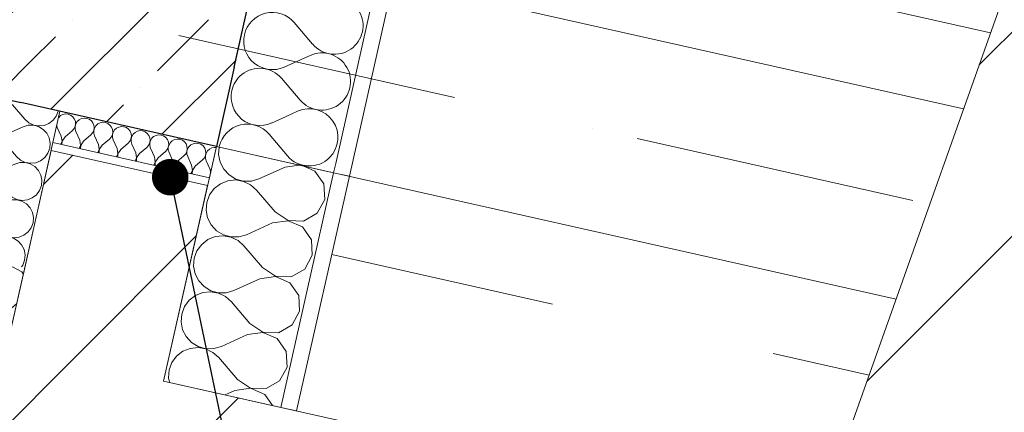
# Model space of a CAD drawing. Header units: millimetres. Extents: x -7213913 to -6930525, y 6129472 to 6355042.
# Tile 204 of 214: x -7184854 to -7183626, y 6173117 to 6173607. Entities that reach past the tile are written whole.
import ezdxf
from ezdxf.enums import TextEntityAlignment as Align

# ---------------------------------------------------------------- set-up
doc = ezdxf.new("R2010")
doc.units = ezdxf.units.MM
doc.header["$MEASUREMENT"] = 0
doc.linetypes.add('Штриховая', pattern=[564.444447, 282.222223, -282.222223])
doc.linetypes.add('Штрихпунктирная', pattern=[670.277762, 352.777767, -176.388884, 0, -141.111112])
for name, color, linetype, lineweight in [('0_Ном._пера__1', 7, 'Continuous', 0), ('АР-Стены_внешние_.АР_Ном._пера__1', 7, 'Continuous', 0), ('АР-Стены_внешние_.АР_Ном._пера__120', 7, 'Continuous', 0), ('АР-Стены_внутренние_пилоны.АР_Ном._пера__1', 7, 'Continuous', 15), ('АР-Чертеж-Оси_Осевые размеры.АР_Ном._пера__120', 7, 'Continuous', 0), ('АР-Чертеж-Размеры.АР_Ном._пера__1', 7, 'Continuous', 0)]:
    doc.layers.add(name, color=color, linetype=linetype, lineweight=lineweight)
for name, color, linetype in [('АР-Стены_внешние_.АР', 7, 'Continuous'), ('АР-Стены_внутренние_пилоны.АР', 7, 'Continuous'), ('АР-Чертеж-Оси_Осевые размеры.АР', 7, 'Continuous')]:
    doc.layers.add(name, color=color, linetype=linetype)
doc.styles.add('РЎР“Р•РќР•Р\xa0Р\x98Р\xa0_РЎРўР\x98Р›Р¬_5', font='GOTHIC.TTF')
doc.dimstyles.new('СГЕНЕРИР_СТИЛЬ__7', dxfattribs={"dimtxt": 0.18, "dimasz": 91.2, "dimexe": 0.18, "dimexo": 0.0625, "dimgap": 0, "dimtad": 0, "dimtih": 1, "dimtoh": 1, "dimdec": 4, "dimzin": 0, "dimdsep": 46, "dimcen": 0.09, "dimadec": 0, "dimazin": 0, "dimtfac": 1, "dimtdec": 4, "dimtmove": 0, "dimatfit": 3, "dimldrblk": 'ARROWHEAD_11', "dimfxl": 1, "dimtolj": 1, "dimtzin": 0, "dimarcsym": 0})
pattern_1 = [(45, (-6566190.34, 6562677.8), (-84.852814, 84.852814), []), (45, (-6566232.77, 6562720.22), (-84.852814, 84.852814), [90, -30, 0, -30])]
pattern_2 = [(45, (-6566190.34, 6563027.8), (-111.369318, 111.369318), [0, -105, 0, -157.5]), (110, (-6565840.34, 6563027.8), (148.001588, 53.868173), [0, -77, 0, -133])]
pattern_3 = [(45, (-6566190.34, 6562677.8), (-127.279217, 127.279217), [])]

# ---------------------------------------------------------------- blocks, each defined once
blk = doc.blocks.new('Стена_203_10', base_point=(-7187679.3, 6174266.1))
at = {"layer": 'АР-Стены_внутренние_пилоны.АР', "linetype": 'Continuous', "lineweight": 0, "true_color": 0x000000}
h = blk.add_hatch(dxfattribs=at)
h.set_pattern_fill('ЖЕЛЕЗОБЕТОН__PROJECT__000A', color=18, style=0, pattern_type=2)
h.set_pattern_definition(pattern_1)
h.paths.add_polyline_path([(-7187529.9, 6174360.7), (-7187584.7, 6174116.8), (-7184852.7, 6173503.2), (-7184798, 6173747.1)])
at = {"layer": 'АР-Стены_внутренние_пилоны.АР_Ном._пера__1', "color": 7, "linetype": 'Continuous', "lineweight": 30, "flags": 128}
blk.add_lwpolyline([(-7187584.7, 6174116.8), (-7184852.7, 6173503.2)], dxfattribs=at)
blk = doc.blocks.new('*X509', base_point=(-6566190.3, 6562677.8))
at = {"layer": 'АР-Стены_внешние_.АР_Ном._пера__1', "color": 7, "linetype": 'Continuous', "lineweight": 0}
for p, q in [((-7184521.9, 6173485.9), (-7184540, 6173477.7)), ((-7184520, 6173436.6), (-7184543.1, 6173463.8))]:
    blk.add_line(p, q, dxfattribs=at)
for centre, start, end in [((-7184554.7, 6173510.3), 128.8427, 167.3417), ((-7184554.7, 6173510.3), 167.3417, 294.2116), ((-7184570.3, 6173440.6), 40.4718, 167.3417), ((-7184570.3, 6173440.6), 167.3417, 168.5974), ((-7184492.8, 6173459.8), 220.4718, 314.9141), ((-7184508.4, 6173390.1), 65.3265, 89.3572)]:
    blk.add_arc(centre, 35.7, start, end, dxfattribs=at)
blk = doc.blocks.new('*X511', base_point=(-6566190.3, 6562677.8))
at = {"layer": 'АР-Стены_внешние_.АР_Ном._пера__1', "color": 7, "linetype": 'Continuous', "lineweight": 0}
for p, q in [((-7184488.7, 6173576), (-7184511.8, 6173603.2)), ((-7184491.8, 6173562), (-7184524.4, 6173547.4)), ((-7184504.3, 6173506.3), (-7184527.5, 6173533.5)), ((-7184507.4, 6173492.4), (-7184521.9, 6173485.9))]:
    blk.add_line(p, q, dxfattribs=at)
for centre, start, end in [((-7184461.5, 6173599.2), 220.4718, 114.2116), ((-7184539, 6173580), 40.4718, 167.3417), ((-7184539, 6173580), 167.3417, 294.2116), ((-7184477.1, 6173529.5), 220.4718, 114.2116), ((-7184554.7, 6173510.3), 40.4718, 128.8427), ((-7184492.8, 6173459.8), 314.9141, 114.2116)]:
    blk.add_arc(centre, 35.7, start, end, dxfattribs=at)
blk = doc.blocks.new('Стена_204_10', base_point=(-7184703.4, 6173597.8))
at = {"layer": 'АР-Стены_внешние_.АР', "linetype": 'Continuous', "lineweight": 0, "true_color": 0x000000}
h = blk.add_hatch(dxfattribs=at)
h.set_pattern_fill('ШТУКАТУРКА__ГИПС_01_000A', color=18, style=0, pattern_type=2)
h.set_pattern_definition(pattern_2)
h.paths.add_polyline_path([(-7183033.7, 6179776.9), (-7184459.9, 6173427.2), (-7184442.9, 6173411.2), (-7183014.2, 6179772.5)])
h = blk.add_hatch(dxfattribs=at)
h.set_pattern_fill('ЖЕЛЕЗОБЕТОН__PROJECT__000A', color=18, style=0, pattern_type=2)
h.set_pattern_definition(pattern_1)
h.paths.add_polyline_path([(-7184586.6, 6173547.2), (-7184798, 6173747.1), (-7184852.7, 6173503.2), (-7184608.8, 6173448.4)])
h = blk.add_hatch(dxfattribs=at)
h.set_pattern_fill('ЖЕЛЕЗОБЕТОН__PROJECT__000A', color=18, style=0, pattern_type=2)
h.set_pattern_definition(pattern_1)
h.paths.add_polyline_path([(-7184798, 6173747.1), (-7184586.6, 6173547.2), (-7184554, 6173692.4)])
h = blk.add_hatch(dxfattribs=at)
h.set_pattern_fill('ШТУКАТУРКА__ГИПС_01_000A', color=18, style=0, pattern_type=2)
h.set_pattern_definition(pattern_2)
h.paths.add_polyline_path([(-7184459.9, 6173427.2), (-7184462.5, 6173415.6), (-7184442.9, 6173411.2)])
at = {"layer": 'АР-Стены_внешние_.АР_Ном._пера__1', "color": 7, "linetype": 'Continuous', "lineweight": 0}
blk.add_line((-7184459.9, 6173427.2), (-7183066.6, 6179630.6), dxfattribs=at)
at = {"layer": 'АР-Стены_внешние_.АР_Ном._пера__1', "color": 7, "linetype": 'Continuous', "lineweight": 30}
blk.add_line((-7184586.6, 6173547.2), (-7184554, 6173692.4), dxfattribs=at)
at = {"layer": 'АР-Стены_внешние_.АР_Ном._пера__1', "color": 7, "linetype": 'Continuous', "lineweight": 0, "flags": 128}
blk.add_lwpolyline([(-7184442.9, 6173411.2), (-7183009.8, 6179792)], dxfattribs=at)
at = {"layer": 'АР-Стены_внутренние_пилоны.АР_Ном._пера__1', "color": 7, "linetype": 'Continuous', "lineweight": 30}
blk.add_line((-7184586.6, 6173547.2), (-7184608.8, 6173448.4), dxfattribs=at)
at = {"layer": 'АР-Стены_внутренние_пилоны.АР_Ном._пера__1', "color": 7, "linetype": 'Continuous', "lineweight": 0}
blk.add_line((-7184459.9, 6173427.2), (-7184462.5, 6173415.6), dxfattribs=at)
at = {"layer": 'АР-Стены_внутренние_пилоны.АР_Ном._пера__1', "color": 7, "linetype": 'Continuous', "lineweight": 30, "flags": 128}
blk.add_lwpolyline([(-7184608.8, 6173448.4), (-7184852.7, 6173503.2)], dxfattribs=at)
at = {"layer": 'АР-Стены_внутренние_пилоны.АР_Ном._пера__1', "color": 7, "linetype": 'Continuous', "lineweight": 0, "flags": 128}
for points in [[(-7184462.5, 6173415.6), (-7184608.8, 6173448.4)], [(-7184442.9, 6173411.2), (-7184462.5, 6173415.6)]]:
    blk.add_lwpolyline(points, dxfattribs=at)
at = {"layer": 'АР-Стены_внешние_.АР', "color": 7, "lineweight": 0}
for name in ['*X511', '*X509']:
    blk.add_blockref(name, (-6566190.3, 6562677.8), dxfattribs=at)
blk = doc.blocks.new('Стена_381_10', base_point=(-7183451.7, 6173829.4))
at = {"layer": 'АР-Стены_внешние_.АР', "linetype": 'Continuous', "lineweight": 0, "true_color": 0x000000}
h = blk.add_hatch(dxfattribs=at)
h.set_pattern_fill('БЛОКИ_БЕТОННЫЕ_ЭФФЕКТИВН_28', color=18, style=0, pattern_type=2)
h.set_pattern_definition(pattern_3)
h.paths.add_polyline_path([(-7183665.1, 6172929), (-7183357.5, 6173796), (-7183545.9, 6173862.9), (-7183861.6, 6172973.2)])
at = {"layer": 'АР-Стены_внешние_.АР_Ном._пера__1', "color": 7, "linetype": 'Continuous', "lineweight": 15, "flags": 128}
blk.add_lwpolyline([(-7183545.9, 6173862.9), (-7183861.6, 6172973.2)], dxfattribs=at)
blk = doc.blocks.new('Стена_383_10', base_point=(-7185998.3, 6173350.6))
at = {"layer": 'АР-Стены_внешние_.АР', "linetype": 'Continuous', "lineweight": 0, "true_color": 0x000000}
h = blk.add_hatch(dxfattribs=at)
h.set_pattern_fill('БЛОКИ_БЕТОННЫЕ_ЭФФЕКТИВН_28', color=18, style=0, pattern_type=2)
h.set_pattern_definition(pattern_3)
h.paths.add_polyline_path([(-7185976.4, 6173448.1), (-7186020.2, 6173253), (-7183929, 6172783.3), (-7183861.6, 6172973.2)])
at = {"layer": 'АР-Стены_внешние_.АР_Ном._пера__1', "color": 7, "linetype": 'Continuous', "lineweight": 15, "flags": 128}
blk.add_lwpolyline([(-7183861.6, 6172973.2), (-7184674.6, 6173155.7)], dxfattribs=at)
blk = doc.blocks.new('Стена_402_10', base_point=(-7184891.6, 6173102))
at = {"layer": 'АР-Стены_внешние_.АР', "linetype": 'Continuous', "lineweight": 0, "true_color": 0x000000}
h = blk.add_hatch(dxfattribs=at)
h.set_pattern_fill('БЛОКИ_БЕТОННЫЕ_ЭФФЕКТИВН_28', color=18, style=0, pattern_type=2)
h.set_pattern_definition(pattern_3)
h.paths.add_polyline_path([(-7184674.6, 6173155.7), (-7184619.8, 6173399.6), (-7184814.9, 6173443.5), (-7184869.7, 6173199.6)])
at = {"layer": 'АР-Стены_внешние_.АР_Ном._пера__1', "color": 7, "linetype": 'Continuous', "lineweight": 15, "flags": 128}
for points in [[(-7184814.9, 6173443.5), (-7184869.7, 6173199.6)], [(-7184619.8, 6173399.6), (-7184814.9, 6173443.5)], [(-7184674.6, 6173155.7), (-7184619.8, 6173399.6)]]:
    blk.add_lwpolyline(points, dxfattribs=at)
blk = doc.blocks.new('*X824', base_point=(-6566190.3, 6562677.8))
at = {"layer": 'АР-Стены_внешние_.АР_Ном._пера__1', "color": 7, "linetype": 'Continuous', "lineweight": 0}
for p, q in [((-7184605.2, 6173447.6), (-7184606, 6173438.6)), ((-7184606, 6173438.6), (-7184604.1, 6173428.9)), ((-7184604.1, 6173428.9), (-7184599.6, 6173420.1)), ((-7184505.5, 6173425.2), (-7184523.1, 6173422.7)), ((-7184485.9, 6173417.8), (-7184500.6, 6173424.1)), ((-7184599.6, 6173420.1), (-7184592.9, 6173412.9)), ((-7184592.9, 6173412.9), (-7184584.5, 6173407.8)), ((-7184523.1, 6173422.7), (-7184555.7, 6173408)), ((-7184474.7, 6173401.8), (-7184485.9, 6173417.8)), ((-7184603.7, 6173401.9), (-7184611.5, 6173395.9)), ((-7184594.5, 6173405.6), (-7184603.7, 6173401.9)), ((-7184584.7, 6173406.6), (-7184594.5, 6173405.6)), ((-7184575, 6173404.9), (-7184584.7, 6173406.6)), ((-7184584.5, 6173407.8), (-7184575, 6173405.2)), ((-7184575, 6173405.2), (-7184565.1, 6173405.3)), ((-7184566.2, 6173400.6), (-7184575, 6173404.9)), ((-7184558.8, 6173394.1), (-7184566.2, 6173400.6)), ((-7184565.1, 6173405.3), (-7184555.7, 6173408)), ((-7184473.6, 6173382.3), (-7184474.7, 6173401.8)), ((-7184617.3, 6173387.9), (-7184620.8, 6173378.7)), ((-7184611.5, 6173395.9), (-7184617.3, 6173387.9)), ((-7184535.6, 6173366.9), (-7184558.8, 6173394.1)), ((-7184620.8, 6173378.7), (-7184621.6, 6173368.9)), ((-7184482.9, 6173365.1), (-7184473.6, 6173382.3)), ((-7184621.6, 6173368.9), (-7184619.7, 6173359.2)), ((-7184535.6, 6173366.9), (-7184519.4, 6173356.1)), ((-7184499.9, 6173355.4), (-7184482.9, 6173365.1)), ((-7184619.7, 6173359.2), (-7184615.2, 6173350.5)), ((-7184615.2, 6173350.5), (-7184608.5, 6173343.2)), ((-7184538.7, 6173353), (-7184571.3, 6173338.3)), ((-7184519.4, 6173355.8), (-7184538.7, 6173353)), ((-7184519.4, 6173356.1), (-7184499.9, 6173355.4)), ((-7184501.5, 6173348.1), (-7184519.4, 6173355.8)), ((-7184608.5, 6173343.2), (-7184600.1, 6173338.1)), ((-7184600.1, 6173338.1), (-7184590.6, 6173335.5)), ((-7184580.8, 6173335.6), (-7184571.3, 6173338.3)), ((-7184490.3, 6173332.1), (-7184501.5, 6173348.1)), ((-7184627.1, 6173326.2), (-7184633, 6173318.3)), ((-7184619.3, 6173332.2), (-7184627.1, 6173326.2)), ((-7184610.2, 6173335.9), (-7184619.3, 6173332.2)), ((-7184600.4, 6173336.9), (-7184610.2, 6173335.9)), ((-7184590.7, 6173335.2), (-7184600.4, 6173336.9)), ((-7184581.8, 6173330.9), (-7184590.7, 6173335.2)), ((-7184590.6, 6173335.5), (-7184580.8, 6173335.6)), ((-7184574.4, 6173324.4), (-7184581.8, 6173330.9)), ((-7184489.3, 6173312.6), (-7184490.3, 6173332.1)), ((-7184633, 6173318.3), (-7184636.5, 6173309)), ((-7184551.3, 6173297.2), (-7184574.4, 6173324.4)), ((-7184636.5, 6173309), (-7184637.3, 6173299.2)), ((-7184498.6, 6173295.4), (-7184489.3, 6173312.6)), ((-7184637.3, 6173299.2), (-7184635.4, 6173289.5)), ((-7184635.4, 6173289.5), (-7184630.9, 6173280.8)), ((-7184551.3, 6173297.2), (-7184535, 6173286.4)), ((-7184515.5, 6173285.7), (-7184498.6, 6173295.4)), ((-7184630.9, 6173280.8), (-7184624.2, 6173273.5)), ((-7184554.4, 6173283.3), (-7184587, 6173268.6)), ((-7184535.1, 6173286.1), (-7184554.4, 6173283.3)), ((-7184517.2, 6173278.4), (-7184535.1, 6173286.1)), ((-7184535, 6173286.4), (-7184515.5, 6173285.7)), ((-7184506, 6173262.4), (-7184517.2, 6173278.4)), ((-7184625.9, 6173266.2), (-7184635, 6173262.5)), ((-7184616.1, 6173267.2), (-7184625.9, 6173266.2)), ((-7184624.2, 6173273.5), (-7184615.8, 6173268.4)), ((-7184606.3, 6173265.5), (-7184616.1, 6173267.2)), ((-7184615.8, 6173268.4), (-7184606.3, 6173265.8)), ((-7184606.3, 6173265.8), (-7184596.4, 6173265.9)), ((-7184597.5, 6173261.2), (-7184606.3, 6173265.5)), ((-7184596.4, 6173265.9), (-7184587, 6173268.6)), ((-7184642.8, 6173256.5), (-7184648.6, 6173248.6)), ((-7184635, 6173262.5), (-7184642.8, 6173256.5)), ((-7184590.1, 6173254.7), (-7184597.5, 6173261.2)), ((-7184566.9, 6173227.5), (-7184590.1, 6173254.7)), ((-7184504.9, 6173242.9), (-7184506, 6173262.4)), ((-7184648.6, 6173248.6), (-7184652.1, 6173239.3)), ((-7184514.2, 6173225.7), (-7184504.9, 6173242.9)), ((-7184652.1, 6173239.3), (-7184652.9, 6173229.5)), ((-7184652.9, 6173229.5), (-7184651, 6173219.8)), ((-7184566.9, 6173227.5), (-7184550.7, 6173216.7)), ((-7184651, 6173219.8), (-7184646.6, 6173211.1)), ((-7184550.7, 6173216.4), (-7184570, 6173213.6)), ((-7184550.7, 6173216.7), (-7184531.2, 6173216)), ((-7184532.8, 6173208.7), (-7184550.7, 6173216.4)), ((-7184531.2, 6173216), (-7184514.2, 6173225.7)), ((-7184646.6, 6173211.1), (-7184639.9, 6173203.8)), ((-7184639.9, 6173203.8), (-7184631.4, 6173198.7)), ((-7184570, 6173213.6), (-7184602.6, 6173198.9)), ((-7184521.6, 6173192.7), (-7184532.8, 6173208.7)), ((-7184650.7, 6173192.8), (-7184658.4, 6173186.8)), ((-7184641.5, 6173196.5), (-7184650.7, 6173192.8)), ((-7184631.7, 6173197.5), (-7184641.5, 6173196.5)), ((-7184622, 6173195.8), (-7184631.7, 6173197.5)), ((-7184631.4, 6173198.7), (-7184621.9, 6173196.1)), ((-7184613.1, 6173191.5), (-7184622, 6173195.8)), ((-7184621.9, 6173196.1), (-7184612.1, 6173196.2)), ((-7184605.8, 6173185), (-7184613.1, 6173191.5)), ((-7184612.1, 6173196.2), (-7184602.6, 6173198.9)), ((-7184520.6, 6173173.2), (-7184521.6, 6173192.7)), ((-7184664.3, 6173178.9), (-7184667.8, 6173169.6)), ((-7184658.4, 6173186.8), (-7184664.3, 6173178.9)), ((-7184582.6, 6173157.8), (-7184605.8, 6173185)), ((-7184667.8, 6173169.6), (-7184668.6, 6173159.8)), ((-7184529.9, 6173156), (-7184520.6, 6173173.2)), ((-7184668.6, 6173159.8), (-7184667.5, 6173154.2)), ((-7184582.6, 6173157.8), (-7184566.3, 6173147)), ((-7184546.8, 6173146.3), (-7184529.9, 6173156)), ((-7184585.7, 6173143.9), (-7184597.7, 6173138.5)), ((-7184566.4, 6173146.7), (-7184585.7, 6173143.9)), ((-7184548.5, 6173139), (-7184566.4, 6173146.7)), ((-7184566.3, 6173147), (-7184546.8, 6173146.3)), ((-7184538.9, 6173125.3), (-7184548.5, 6173139))]:
    blk.add_line(p, q, dxfattribs=at)
blk = doc.blocks.new('Стена_403_10', base_point=(-7184601.4, 6173139.3))
at = {"layer": 'АР-Стены_внешние_.АР', "linetype": 'Continuous', "lineweight": 0, "true_color": 0x000000}
h = blk.add_hatch(dxfattribs=at)
h.set_pattern_fill('ШТУКАТУРКА__ГИПС_01_000A', color=18, style=0, pattern_type=2)
h.set_pattern_definition(pattern_2)
h.paths.add_polyline_path([(-7184508.7, 6173118.5), (-7184442.9, 6173411.2), (-7184462.5, 6173415.6), (-7184528.2, 6173122.9)])
at = {"layer": 'АР-Стены_внешние_.АР_Ном._пера__1', "color": 7, "linetype": 'Continuous', "lineweight": 0}
blk.add_line((-7184528.2, 6173122.9), (-7184462.5, 6173415.6), dxfattribs=at)
at = {"layer": 'АР-Стены_внешние_.АР_Ном._пера__1', "color": 7, "linetype": 'Continuous', "lineweight": 0, "flags": 128}
for points in [[(-7184608.8, 6173448.4), (-7184674.6, 6173155.7)], [(-7184462.5, 6173415.6), (-7184608.8, 6173448.4)], [(-7184442.9, 6173411.2), (-7184462.5, 6173415.6)], [(-7184508.7, 6173118.5), (-7184442.9, 6173411.2)], [(-7184528.2, 6173122.9), (-7184674.6, 6173155.7)], [(-7184508.7, 6173118.5), (-7184528.2, 6173122.9)]]:
    blk.add_lwpolyline(points, dxfattribs=at)
at = {"layer": 'АР-Стены_внешние_.АР', "color": 7, "lineweight": 0}
blk.add_blockref('*X824', (-6566190.3, 6562677.8), dxfattribs=at)
blk = doc.blocks.new('*X832', base_point=(-6566190.3, 6562677.8))
at = {"layer": 'АР-Стены_внешние_.АР_Ном._пера__1', "color": 7, "linetype": 'Continuous', "lineweight": 0}
for p, q in [((-7184803.2, 6173486.9), (-7184805.6, 6173484.7)), ((-7184800.3, 6173488.4), (-7184803.2, 6173486.9)), ((-7184797.1, 6173489), (-7184800.3, 6173488.4)), ((-7184793.8, 6173488.8), (-7184797.1, 6173489)), ((-7184790.7, 6173487.6), (-7184793.8, 6173488.8)), ((-7184788.1, 6173485.6), (-7184790.7, 6173487.6)), ((-7184786.1, 6173483), (-7184788.1, 6173485.6)), ((-7184807.9, 6173474.6), (-7184807.3, 6173472.3)), ((-7184805.6, 6173484.7), (-7184805.7, 6173484.6)), ((-7184786.5, 6173470.5), (-7184785.1, 6173473.5)), ((-7184784.8, 6173480), (-7184786.1, 6173483)), ((-7184785.1, 6173473.5), (-7184784.5, 6173476.7)), ((-7184784.1, 6173476.6), (-7184785, 6173473.5)), ((-7184785, 6173473.5), (-7184784.9, 6173470.2)), ((-7184784.5, 6173476.7), (-7184784.8, 6173480)), ((-7184782.4, 6173479.4), (-7184784.1, 6173476.6)), ((-7184780, 6173481.7), (-7184782.4, 6173479.4)), ((-7184777.1, 6173483.2), (-7184780, 6173481.7)), ((-7184773.8, 6173483.8), (-7184777.1, 6173483.2)), ((-7184770.6, 6173483.5), (-7184773.8, 6173483.8)), ((-7184767.5, 6173482.4), (-7184770.6, 6173483.5)), ((-7184764.8, 6173480.4), (-7184767.5, 6173482.4)), ((-7184762.8, 6173477.8), (-7184764.8, 6173480.4)), ((-7184761.6, 6173474.8), (-7184762.8, 6173477.8)), ((-7184761.3, 6173471.5), (-7184761.6, 6173474.8)), ((-7184759.2, 6173474.2), (-7184760.9, 6173471.4)), ((-7184756.8, 6173476.5), (-7184759.2, 6173474.2)), ((-7184753.8, 6173478), (-7184756.8, 6173476.5)), ((-7184750.6, 6173478.6), (-7184753.8, 6173478)), ((-7184747.3, 6173478.3), (-7184750.6, 6173478.6)), ((-7184744.3, 6173477.2), (-7184747.3, 6173478.3)), ((-7184741.6, 6173475.2), (-7184744.3, 6173477.2)), ((-7184739.6, 6173472.6), (-7184741.6, 6173475.2)), ((-7184727.4, 6173473.4), (-7184730.6, 6173472.7)), ((-7184724.1, 6173473.1), (-7184727.4, 6173473.4)), ((-7184802.4, 6173461.4), (-7184807.3, 6173472.3)), ((-7184801.4, 6173455), (-7184802.4, 6173461.4)), ((-7184797.7, 6173460.4), (-7184788.7, 6173468.1)), ((-7184788.7, 6173468.1), (-7184786.5, 6173470.5)), ((-7184784.9, 6173470.2), (-7184784, 6173467)), ((-7184779.1, 6173456.2), (-7184784, 6173467)), ((-7184774.5, 6173455.1), (-7184765.4, 6173462.9)), ((-7184765.4, 6173462.9), (-7184763.3, 6173465.3)), ((-7184763.3, 6173465.3), (-7184761.8, 6173468.3)), ((-7184761.8, 6173468.3), (-7184761.3, 6173471.5)), ((-7184760.9, 6173471.4), (-7184761.7, 6173468.3)), ((-7184761.7, 6173468.3), (-7184761.7, 6173465)), ((-7184761.7, 6173465), (-7184760.8, 6173461.8)), ((-7184755.9, 6173451), (-7184760.8, 6173461.8)), ((-7184740, 6173460.1), (-7184738.6, 6173463.1)), ((-7184738.4, 6173469.6), (-7184739.6, 6173472.6)), ((-7184738.6, 6173463.1), (-7184738, 6173466.3)), ((-7184737.6, 6173466.2), (-7184738.5, 6173463)), ((-7184738.5, 6173463), (-7184738.5, 6173459.8)), ((-7184738, 6173466.3), (-7184738.4, 6173469.6)), ((-7184735.9, 6173469), (-7184737.6, 6173466.2)), ((-7184733.5, 6173471.2), (-7184735.9, 6173469)), ((-7184730.6, 6173472.7), (-7184733.5, 6173471.2)), ((-7184721, 6173471.9), (-7184724.1, 6173473.1)), ((-7184718.4, 6173470), (-7184721, 6173471.9)), ((-7184716.4, 6173467.4), (-7184718.4, 6173470)), ((-7184715.2, 6173464.3), (-7184716.4, 6173467.4)), ((-7184715.4, 6173457.8), (-7184714.8, 6173461.1)), ((-7184714.4, 6173461), (-7184715.3, 6173457.8)), ((-7184714.8, 6173461.1), (-7184715.2, 6173464.3)), ((-7184712.7, 6173463.8), (-7184714.4, 6173461)), ((-7184710.3, 6173466), (-7184712.7, 6173463.8)), ((-7184707.4, 6173467.5), (-7184710.3, 6173466)), ((-7184704.1, 6173468.2), (-7184707.4, 6173467.5)), ((-7184700.9, 6173467.9), (-7184704.1, 6173468.2)), ((-7184697.8, 6173466.7), (-7184700.9, 6173467.9)), ((-7184695.2, 6173464.8), (-7184697.8, 6173466.7)), ((-7184693.1, 6173462.2), (-7184695.2, 6173464.8)), ((-7184691.9, 6173459.1), (-7184693.1, 6173462.2)), ((-7184684.1, 6173462.3), (-7184687.1, 6173460.8)), ((-7184680.9, 6173462.9), (-7184684.1, 6173462.3)), ((-7184677.6, 6173462.7), (-7184680.9, 6173462.9)), ((-7184674.6, 6173461.5), (-7184677.6, 6173462.7)), ((-7184671.9, 6173459.6), (-7184674.6, 6173461.5)), ((-7184803.1, 6173451.1), (-7184801.4, 6173455)), ((-7184801.3, 6173454.9), (-7184801.5, 6173450.7)), ((-7184797.7, 6173460.4), (-7184801.3, 6173454.9)), ((-7184779.9, 6173445.9), (-7184778.2, 6173449.7)), ((-7184778.2, 6173449.7), (-7184779.1, 6173456.2)), ((-7184778.1, 6173449.7), (-7184778.2, 6173445.5)), ((-7184774.5, 6173455.1), (-7184778.1, 6173449.7)), ((-7184755, 6173444.5), (-7184755.9, 6173451)), ((-7184751.3, 6173449.9), (-7184754.9, 6173444.5)), ((-7184751.3, 6173449.9), (-7184742.2, 6173457.6)), ((-7184742.2, 6173457.6), (-7184740, 6173460.1)), ((-7184738.5, 6173459.8), (-7184737.6, 6173456.6)), ((-7184732.7, 6173445.7), (-7184737.6, 6173456.6)), ((-7184728, 6173444.7), (-7184719, 6173452.4)), ((-7184719, 6173452.4), (-7184716.8, 6173454.9)), ((-7184716.8, 6173454.9), (-7184715.4, 6173457.8)), ((-7184715.3, 6173457.8), (-7184715.3, 6173454.5)), ((-7184715.3, 6173454.5), (-7184714.3, 6173451.4)), ((-7184709.5, 6173440.5), (-7184714.3, 6173451.4)), ((-7184695.7, 6173447.2), (-7184693.6, 6173449.7)), ((-7184693.6, 6173449.7), (-7184692.1, 6173452.6)), ((-7184692.1, 6173452.6), (-7184691.6, 6173455.9)), ((-7184691.2, 6173455.8), (-7184692, 6173452.6)), ((-7184692, 6173452.6), (-7184692, 6173449.3)), ((-7184692, 6173449.3), (-7184691.1, 6173446.2)), ((-7184691.6, 6173455.9), (-7184691.9, 6173459.1)), ((-7184689.5, 6173458.6), (-7184691.2, 6173455.8)), ((-7184687.1, 6173460.8), (-7184689.5, 6173458.6)), ((-7184669.9, 6173457), (-7184671.9, 6173459.6)), ((-7184668.7, 6173453.9), (-7184669.9, 6173457)), ((-7184668.9, 6173447.4), (-7184668.3, 6173450.7)), ((-7184667.9, 6173450.6), (-7184668.8, 6173447.4)), ((-7184668.3, 6173450.7), (-7184668.7, 6173453.9)), ((-7184666.2, 6173453.4), (-7184667.9, 6173450.6)), ((-7184663.8, 6173455.6), (-7184666.2, 6173453.4)), ((-7184660.9, 6173457.1), (-7184663.8, 6173455.6)), ((-7184657.7, 6173457.7), (-7184660.9, 6173457.1)), ((-7184654.4, 6173457.5), (-7184657.7, 6173457.7)), ((-7184651.3, 6173456.3), (-7184654.4, 6173457.5)), ((-7184648.7, 6173454.3), (-7184651.3, 6173456.3)), ((-7184646.7, 6173451.7), (-7184648.7, 6173454.3)), ((-7184645.5, 6173448.7), (-7184646.7, 6173451.7)), ((-7184645.1, 6173445.4), (-7184645.5, 6173448.7)), ((-7184640.6, 6173450.4), (-7184643, 6173448.1)), ((-7184637.7, 6173451.9), (-7184640.6, 6173450.4)), ((-7184634.4, 6173452.5), (-7184637.7, 6173451.9)), ((-7184631.2, 6173452.2), (-7184634.4, 6173452.5)), ((-7184628.1, 6173451.1), (-7184631.2, 6173452.2)), ((-7184625.5, 6173449.1), (-7184628.1, 6173451.1)), ((-7184623.4, 6173446.5), (-7184625.5, 6173449.1)), ((-7184756.6, 6173440.6), (-7184755, 6173444.5)), ((-7184754.9, 6173444.5), (-7184755, 6173440.3)), ((-7184733.4, 6173435.4), (-7184731.7, 6173439.3)), ((-7184731.7, 6173439.3), (-7184732.7, 6173445.7)), ((-7184731.6, 6173439.3), (-7184731.8, 6173435.1)), ((-7184728, 6173444.7), (-7184731.6, 6173439.3)), ((-7184708.5, 6173434.1), (-7184709.5, 6173440.5)), ((-7184704.8, 6173439.5), (-7184708.4, 6173434.1)), ((-7184704.8, 6173439.5), (-7184695.7, 6173447.2)), ((-7184686.2, 6173435.3), (-7184691.1, 6173446.2)), ((-7184681.6, 6173434.3), (-7184672.5, 6173442)), ((-7184672.5, 6173442), (-7184670.3, 6173444.5)), ((-7184670.3, 6173444.5), (-7184668.9, 6173447.4)), ((-7184668.8, 6173447.4), (-7184668.8, 6173444.1)), ((-7184668.8, 6173444.1), (-7184667.9, 6173441)), ((-7184663, 6173430.1), (-7184667.9, 6173441)), ((-7184658.3, 6173429.1), (-7184649.3, 6173436.8)), ((-7184649.3, 6173436.8), (-7184647.1, 6173439.2)), ((-7184647.1, 6173439.2), (-7184645.7, 6173442.2)), ((-7184645.7, 6173442.2), (-7184645.1, 6173445.4)), ((-7184644.7, 6173445.3), (-7184645.6, 6173442.2)), ((-7184645.6, 6173442.2), (-7184645.6, 6173438.9)), ((-7184645.6, 6173438.9), (-7184644.6, 6173435.7)), ((-7184643, 6173448.1), (-7184644.7, 6173445.3)), ((-7184623.9, 6173434), (-7184622.4, 6173437)), ((-7184622.2, 6173443.5), (-7184623.4, 6173446.5)), ((-7184622.4, 6173437), (-7184621.9, 6173440.2)), ((-7184621.5, 6173440.1), (-7184622.4, 6173437)), ((-7184622.4, 6173437), (-7184622.3, 6173433.7)), ((-7184621.9, 6173440.2), (-7184622.2, 6173443.5)), ((-7184619.8, 6173442.9), (-7184621.5, 6173440.1)), ((-7184617.4, 6173445.2), (-7184619.8, 6173442.9)), ((-7184614.4, 6173446.7), (-7184617.4, 6173445.2)), ((-7184611.2, 6173447.3), (-7184614.4, 6173446.7)), ((-7184609.1, 6173447.1), (-7184611.2, 6173447.3)), ((-7184710.2, 6173430.2), (-7184708.5, 6173434.1)), ((-7184708.4, 6173434.1), (-7184708.6, 6173429.8)), ((-7184687, 6173425), (-7184685.3, 6173428.9)), ((-7184685.3, 6173428.9), (-7184686.2, 6173435.3)), ((-7184685.2, 6173428.9), (-7184685.3, 6173424.6)), ((-7184681.6, 6173434.3), (-7184685.2, 6173428.9)), ((-7184662, 6173423.7), (-7184663, 6173430.1)), ((-7184658.3, 6173429.1), (-7184661.9, 6173423.6)), ((-7184639.8, 6173424.9), (-7184644.6, 6173435.7)), ((-7184638.8, 6173418.4), (-7184639.8, 6173424.9)), ((-7184635.1, 6173423.8), (-7184626.1, 6173431.6)), ((-7184626.1, 6173431.6), (-7184623.9, 6173434)), ((-7184622.3, 6173433.7), (-7184621.4, 6173430.5)), ((-7184616.5, 6173419.7), (-7184621.4, 6173430.5)), ((-7184663.7, 6173419.8), (-7184662, 6173423.7)), ((-7184661.9, 6173423.6), (-7184662.1, 6173419.4)), ((-7184640.5, 6173414.6), (-7184638.8, 6173418.4)), ((-7184638.7, 6173418.4), (-7184638.9, 6173414.2)), ((-7184635.1, 6173423.8), (-7184638.7, 6173418.4)), ((-7184616, 6173416.3), (-7184616.5, 6173419.7))]:
    blk.add_line(p, q, dxfattribs=at)
blk = doc.blocks.new('Штриховка_4_10', base_point=(-6566190.3, 6562677.8))
at = {"layer": 'АР-Стены_внешние_.АР_Ном._пера__1', "color": 7, "linetype": 'Continuous', "lineweight": 0, "flags": 128}
blk.add_lwpolyline([(-7184608.8, 6173448.4), (-7184804, 6173492.3), (-7184812.7, 6173453.2), (-7184617.6, 6173409.4)], close=True, dxfattribs=at)
at = {"layer": 'АР-Стены_внешние_.АР_Ном._пера__1', "color": 7, "linetype": 'Continuous', "lineweight": 0}
blk.add_blockref('*X832', (-6566190.3, 6562677.8), dxfattribs=at)
blk = doc.blocks.new('*X848', base_point=(-6566190.3, 6562677.8))
at = {"layer": '0_Ном._пера__1', "color": 7, "linetype": 'Continuous', "lineweight": 0}
for p, q in [((-7184922.5, 6173307.8), (-7184933.2, 6173300.4)), ((-7184909.5, 6173308.6), (-7184922.5, 6173307.8)), ((-7184898.1, 6173302.4), (-7184909.5, 6173308.6)), ((-7184891.6, 6173291.1), (-7184898.1, 6173302.4)), ((-7184933.2, 6173300.4), (-7184933.3, 6173300.1)), ((-7184892.1, 6173278.1), (-7184891.6, 6173291.1)), ((-7184886.7, 6173290), (-7184891.9, 6173278)), ((-7184876.1, 6173297.4), (-7184886.7, 6173290)), ((-7184863.1, 6173298.1), (-7184876.1, 6173297.4)), ((-7184851.6, 6173291.9), (-7184863.1, 6173298.1)), ((-7184849.7, 6173288.5), (-7184851.6, 6173291.9)), ((-7184899.3, 6173267.2), (-7184892.1, 6173278.1)), ((-7184891.9, 6173278), (-7184890, 6173265.1)), ((-7184899.3, 6173267.2), (-7184907.9, 6173259.9)), ((-7184890, 6173265.1), (-7184880.2, 6173243.4)), ((-7184857.8, 6173252.6), (-7184870.9, 6173241.3)), ((-7184878.4, 6173237.1), (-7184880.2, 6173243.4)), ((-7184870.9, 6173241.3), (-7184875.3, 6173236.4)), ((-7184880.1, 6173224.2), (-7184878.3, 6173230.5)), ((-7184878.2, 6173230.5), (-7184879.3, 6173224)), ((-7184878.3, 6173230.5), (-7184878.4, 6173237.1)), ((-7184875.3, 6173236.4), (-7184878.2, 6173230.5)), ((-7184882.6, 6173220), (-7184880.1, 6173224.2)), ((-7184879.3, 6173224), (-7184878.6, 6173217.5)), ((-7184878.6, 6173217.5), (-7184876.2, 6173211.4)), ((-7184876.2, 6173211.4), (-7184872.1, 6173206.2)), ((-7184872.1, 6173206.2), (-7184868.8, 6173203.7))]:
    blk.add_line(p, q, dxfattribs=at)
blk = doc.blocks.new('Стена_408_10', base_point=(-7187579.7, 6173910.7))
at = {"layer": '0_Ном._пера__1', "color": 7, "linetype": 'Continuous', "lineweight": 0, "flags": 128}
blk.add_lwpolyline([(-7184869.7, 6173199.6), (-7184847.8, 6173297.1)], dxfattribs=at)
at = {"color": 7, "lineweight": 0}
blk.add_blockref('*X848', (-6566190.3, 6562677.8), dxfattribs=at)
blk = doc.blocks.new('*X852', base_point=(-6566190.3, 6562677.8))
at = {"layer": '0_Ном._пера__1', "color": 7, "linetype": 'Continuous', "lineweight": 0}
for p, q in [((-7184898.3, 6173501.6), (-7184904.5, 6173490.2)), ((-7184887, 6173508.1), (-7184898.3, 6173501.6)), ((-7184874, 6173507.6), (-7184887, 6173508.1)), ((-7184874.7, 6173508.1), (-7184873.9, 6173507.8)), ((-7184863.1, 6173500.4), (-7184874, 6173507.6)), ((-7184873.9, 6173507.8), (-7184873.5, 6173507.9)), ((-7184863.1, 6173500.4), (-7184847.7, 6173482.3)), ((-7184904.5, 6173490.2), (-7184903.7, 6173477.2)), ((-7184812.5, 6173481.1), (-7184808.6, 6173486.4)), ((-7184808.6, 6173486.4), (-7184806.3, 6173492.5)), ((-7184806.3, 6173492.5), (-7184806.3, 6173492.8)), ((-7184903.7, 6173477.2), (-7184896.3, 6173466.5)), ((-7184843.5, 6173474.9), (-7184849.8, 6173473)), ((-7184847.7, 6173482.3), (-7184842.8, 6173477.9)), ((-7184836.9, 6173474.9), (-7184843.5, 6173474.9)), ((-7184842.8, 6173477.9), (-7184836.8, 6173475.1)), ((-7184830.6, 6173473.2), (-7184836.9, 6173474.9)), ((-7184836.8, 6173475.1), (-7184830.4, 6173474)), ((-7184830.4, 6173474), (-7184823.8, 6173474.6)), ((-7184823.8, 6173474.6), (-7184817.7, 6173477.1)), ((-7184817.7, 6173477.1), (-7184812.5, 6173481.1)), ((-7184897.4, 6173461.6), (-7184908.7, 6173455.2)), ((-7184884.4, 6173461.2), (-7184897.4, 6173461.6)), ((-7184896.3, 6173466.5), (-7184884.4, 6173461.4)), ((-7184884.4, 6173461.4), (-7184871.5, 6173463.2)), ((-7184873.6, 6173454), (-7184884.4, 6173461.2)), ((-7184871.5, 6173463.2), (-7184849.8, 6173473)), ((-7184824.9, 6173469.7), (-7184830.6, 6173473.2)), ((-7184820.5, 6173464.9), (-7184824.9, 6173469.7)), ((-7184817.5, 6173459.1), (-7184820.5, 6173464.9)), ((-7184908.7, 6173455.2), (-7184914.9, 6173443.7)), ((-7184873.6, 6173454), (-7184858.1, 6173435.8)), ((-7184816.2, 6173452.6), (-7184817.5, 6173459.1)), ((-7184816.8, 6173446.1), (-7184816.2, 6173452.6)), ((-7184914.9, 6173443.7), (-7184914.2, 6173430.7)), ((-7184823, 6173434.6), (-7184819.1, 6173439.9)), ((-7184819.1, 6173439.9), (-7184816.8, 6173446.1)), ((-7184914.2, 6173430.7), (-7184906.7, 6173420.1)), ((-7184881.9, 6173416.8), (-7184860.2, 6173426.5)), ((-7184853.9, 6173428.4), (-7184860.2, 6173426.5)), ((-7184858.1, 6173435.8), (-7184853.2, 6173431.5)), ((-7184847.3, 6173428.4), (-7184853.9, 6173428.4)), ((-7184853.2, 6173431.5), (-7184847.3, 6173428.6)), ((-7184847.3, 6173428.6), (-7184840.8, 6173427.5)), ((-7184841, 6173426.7), (-7184847.3, 6173428.4)), ((-7184835.4, 6173423.3), (-7184841, 6173426.7)), ((-7184840.8, 6173427.5), (-7184834.3, 6173428.2)), ((-7184834.3, 6173428.2), (-7184828.2, 6173430.6)), ((-7184828.2, 6173430.6), (-7184823, 6173434.6)), ((-7184907.8, 6173415.1), (-7184919.1, 6173408.7)), ((-7184894.8, 6173414.7), (-7184907.8, 6173415.1)), ((-7184906.7, 6173420.1), (-7184894.8, 6173414.9)), ((-7184894.8, 6173414.9), (-7184881.9, 6173416.8)), ((-7184884, 6173407.5), (-7184894.8, 6173414.7)), ((-7184830.9, 6173418.5), (-7184835.4, 6173423.3)), ((-7184827.9, 6173412.6), (-7184830.9, 6173418.5)), ((-7184826.7, 6173406.2), (-7184827.9, 6173412.6)), ((-7184919.1, 6173408.7), (-7184925.3, 6173397.3)), ((-7184884, 6173407.5), (-7184868.5, 6173389.4)), ((-7184829.5, 6173393.5), (-7184827.2, 6173399.6)), ((-7184827.2, 6173399.6), (-7184826.7, 6173406.2)), ((-7184925.3, 6173397.3), (-7184924.6, 6173384.3)), ((-7184868.5, 6173389.4), (-7184863.6, 6173385)), ((-7184838.6, 6173384.2), (-7184833.4, 6173388.2)), ((-7184833.4, 6173388.2), (-7184829.5, 6173393.5)), ((-7184924.6, 6173384.3), (-7184917.2, 6173373.6)), ((-7184892.3, 6173370.3), (-7184870.6, 6173380.1)), ((-7184864.3, 6173381.9), (-7184870.6, 6173380.1)), ((-7184857.8, 6173382), (-7184864.3, 6173381.9)), ((-7184863.6, 6173385), (-7184857.7, 6173382.2)), ((-7184851.4, 6173380.2), (-7184857.8, 6173382)), ((-7184857.7, 6173382.2), (-7184851.2, 6173381)), ((-7184845.8, 6173376.8), (-7184851.4, 6173380.2)), ((-7184851.2, 6173381), (-7184844.7, 6173381.7)), ((-7184841.3, 6173372), (-7184845.8, 6173376.8)), ((-7184844.7, 6173381.7), (-7184838.6, 6173384.2)), ((-7184918.3, 6173368.7), (-7184929.6, 6173362.2)), ((-7184905.3, 6173368.2), (-7184918.3, 6173368.7)), ((-7184917.2, 6173373.6), (-7184905.2, 6173368.4)), ((-7184894.4, 6173361), (-7184905.3, 6173368.2)), ((-7184905.2, 6173368.4), (-7184892.3, 6173370.3)), ((-7184838.4, 6173366.1), (-7184841.3, 6173372)), ((-7184837.1, 6173359.7), (-7184838.4, 6173366.1)), ((-7184929.6, 6173362.2), (-7184935.8, 6173350.8)), ((-7184935.8, 6173350.8), (-7184935, 6173337.8)), ((-7184894.4, 6173361), (-7184879, 6173342.9)), ((-7184839.9, 6173347), (-7184837.6, 6173353.2)), ((-7184837.6, 6173353.2), (-7184837.1, 6173359.7)), ((-7184879, 6173342.9), (-7184874.1, 6173338.6)), ((-7184874.1, 6173338.6), (-7184868.1, 6173335.7)), ((-7184849, 6173337.7), (-7184843.8, 6173341.7)), ((-7184843.8, 6173341.7), (-7184839.9, 6173347)), ((-7184935, 6173337.8), (-7184927.6, 6173327.1)), ((-7184927.6, 6173327.1), (-7184915.7, 6173322)), ((-7184902.8, 6173323.9), (-7184881.1, 6173333.6)), ((-7184874.8, 6173335.5), (-7184881.1, 6173333.6)), ((-7184868.2, 6173335.5), (-7184874.8, 6173335.5)), ((-7184861.9, 6173333.8), (-7184868.2, 6173335.5)), ((-7184868.1, 6173335.7), (-7184861.7, 6173334.6)), ((-7184856.2, 6173330.4), (-7184861.9, 6173333.8)), ((-7184861.7, 6173334.6), (-7184855.1, 6173335.3)), ((-7184851.8, 6173325.5), (-7184856.2, 6173330.4)), ((-7184855.1, 6173335.3), (-7184849, 6173337.7)), ((-7184928.7, 6173322.2), (-7184937.4, 6173317.3)), ((-7184915.7, 6173321.8), (-7184928.7, 6173322.2)), ((-7184915.7, 6173322), (-7184902.8, 6173323.9)), ((-7184904.9, 6173314.6), (-7184915.7, 6173321.8)), ((-7184904.9, 6173314.6), (-7184900, 6173308.9)), ((-7184848.8, 6173319.7), (-7184851.8, 6173325.5)), ((-7184847.5, 6173313.2), (-7184848.8, 6173319.7)), ((-7184850.4, 6173300.5), (-7184848.1, 6173306.7)), ((-7184848.1, 6173306.7), (-7184847.5, 6173313.2)), ((-7184852.2, 6173298.1), (-7184850.4, 6173300.5))]:
    blk.add_line(p, q, dxfattribs=at)
blk = doc.blocks.new('Стена_409_10', base_point=(-7184901.5, 6173514.2))
at = {"layer": '0_Ном._пера__1', "color": 7, "linetype": 'Continuous', "lineweight": 0, "flags": 128}
for points in [[(-7184901.5, 6173514.2), (-7184945.3, 6173319.1)], [(-7184901.5, 6173514.2), (-7184804, 6173492.3)], [(-7184847.8, 6173297.1), (-7184804, 6173492.3)]]:
    blk.add_lwpolyline(points, dxfattribs=at)
at = {"color": 7, "lineweight": 0}
blk.add_blockref('*X852', (-6566190.3, 6562677.8), dxfattribs=at)
blk = doc.blocks.new('ARROWHEAD_11')
at = {"color": 0, "linetype": 'Continuous', "lineweight": 0}
blk.add_line((0, 0), (-1, 0), dxfattribs=at)
at = {"color": 0, "linetype": 'Continuous', "lineweight": 0, "const_width": 0.25, "flags": 128}
blk.add_lwpolyline([(-0.125, 0, 1), (0.125, 0, 1)], format="xyb", close=True, dxfattribs=at)
blk = doc.blocks.new('Стандартный Маркер Сетки[197]_10', base_point=(-7209178.4, 6179094.6))
at = {"layer": 'АР-Чертеж-Оси_Осевые размеры.АР_Ном._пера__120', "color": 7, "linetype": 'Штрихпунктирная', "lineweight": 0}
for p, q in [((-7208202.8, 6178875.5), (-7184083.8, 6173458.5)), ((-7184083.8, 6173458.5), (-7183108.1, 6173239.3))]:
    blk.add_line(p, q, dxfattribs=at)
at = {"layer": 'АР-Чертеж-Оси_Осевые размеры.АР_Ном._пера__120', "color": 7, "lineweight": 0, "style": 'РЎР“Р•РќР•Р\xa0Р\x98Р\xa0_РЎРўР\x98Р›Р¬_5'}
blk.add_attdef('AC_MarkerText_1', text='', height=350, rotation=347.3417, dxfattribs=at).set_placement((-7209596.4, 6179385.2), align=Align.TOP_CENTER)
blk = doc.blocks.new('Стандартный Маркер Сетки[216]_10', base_point=(-7209178.4, 6179094.6))
at = {"layer": 'АР-Чертеж-Оси_Осевые размеры.АР_Ном._пера__120', "color": 7, "linetype": 'Штрихпунктирная', "lineweight": 0}
for p, q in [((-7208202.8, 6178875.5), (-7184083.8, 6173458.5)), ((-7184083.8, 6173458.5), (-7183108.1, 6173239.3))]:
    blk.add_line(p, q, dxfattribs=at)
at = {"layer": 'АР-Чертеж-Оси_Осевые размеры.АР_Ном._пера__120', "color": 7, "lineweight": 0, "style": 'РЎР“Р•РќР•Р\xa0Р\x98Р\xa0_РЎРўР\x98Р›Р¬_5'}
blk.add_attdef('AC_MarkerText_1', text='', height=350, rotation=347.3417, dxfattribs=at).set_placement((-7209596.4, 6179385.2), align=Align.TOP_CENTER)

msp = doc.modelspace()

# ---------------------------------------------------------------- linework, layer by layer
at = {"layer": 'АР-Стены_внешние_.АР_Ном._пера__120', "color": 7, "linetype": 'Штриховая', "lineweight": 0, "flags": 128}
for points in [[(-7184366.2, 6173752.7), (-7183642.7, 6173590.2)], [(-7184464.9, 6173313.6), (-7183794.3, 6173163)]]:
    msp.add_lwpolyline(points, dxfattribs=at)
at = {"layer": 'АР-Стены_внешние_.АР_Ном._пера__120', "color": 7, "linetype": 'Continuous', "lineweight": 0, "flags": 128}
msp.add_lwpolyline([(-7183676.4, 6173495.2), (-7184554, 6173692.4), (-7184608.8, 6173448.4), (-7183760.6, 6173257.9)], dxfattribs=at)

# ---------------------------------------------------------------- block references
at = {"color": 7, "lineweight": 0}
for name, p in [('Стена_408_10', (-7187579.7, 6173910.7)), ('Стена_409_10', (-7184901.5, 6173514.2))]:
    msp.add_blockref(name, p, dxfattribs=at)
at = {"layer": 'АР-Стены_внешние_.АР', "color": 7, "lineweight": 0}
for name, p in [('Стена_204_10', (-7184703.4, 6173597.8)), ('Стена_381_10', (-7183451.7, 6173829.4)), ('Стена_383_10', (-7185998.3, 6173350.6)), ('Стена_402_10', (-7184891.6, 6173102)), ('Стена_403_10', (-7184601.4, 6173139.3))]:
    msp.add_blockref(name, p, dxfattribs=at)
at = {"layer": 'АР-Стены_внешние_.АР_Ном._пера__1', "color": 7, "linetype": 'Continuous', "lineweight": 0}
msp.add_blockref('Штриховка_4_10', (-6566190.3, 6562677.8), dxfattribs=at)
at = {"layer": 'АР-Стены_внутренние_пилоны.АР', "color": 7, "lineweight": 0}
msp.add_blockref('Стена_203_10', (-7187679.3, 6174266.1), dxfattribs=at)
at = {"layer": 'АР-Чертеж-Оси_Осевые размеры.АР', "color": 8, "linetype": 'Continuous', "lineweight": 15}
for name in ['Стандартный Маркер Сетки[197]_10', 'Стандартный Маркер Сетки[216]_10']:
    msp.add_blockref(name, (-7209178.4, 6179094.6), dxfattribs=at)

# ---------------------------------------------------------------- leaders
at = {"layer": 'АР-Чертеж-Размеры.АР_Ном._пера__1', "color": 7, "linetype": 'Continuous', "lineweight": 0, "annotation_type": 0, "has_hookline": 1, "hookline_direction": 0, "text_width": 5574.9, "horizontal_direction": (0.975694, -0.219136, 0)}
msp.add_leader([(-7184666.4, 6173410.1), (-7184497.3, 6172605.3), (-7183050.5, 6172221.7)], dimstyle='СГЕНЕРИР_СТИЛЬ__7', dxfattribs=at)

doc.saveas('drawing.dxf')
